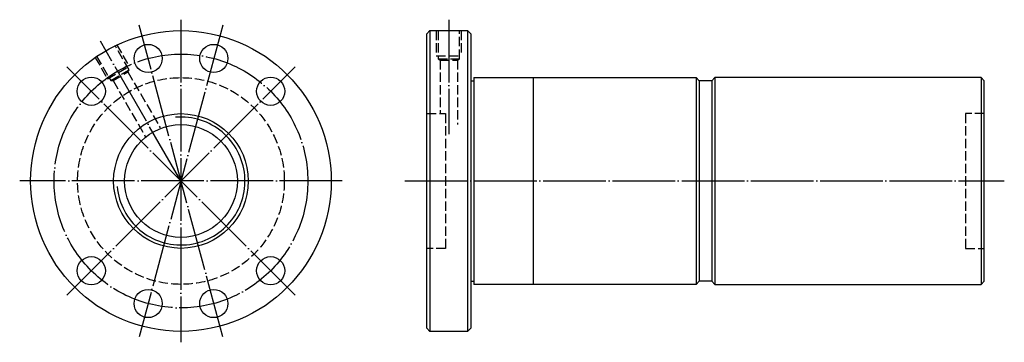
# Model space of a CAD drawing. Header units: millimetres. Extents: x -29 to 285, y 148 to 252.
import ezdxf

# ---------------------------------------------------------------- set-up
doc = ezdxf.new("R2010")
doc.units = ezdxf.units.MM
for name, pattern in [('CENTER', [22, 20, -1, 0, -1]), ('DASHED', [4, 3, -1]), ('THIN', [200000, 200000, 0])]:
    doc.linetypes.add(name, pattern=pattern)
doc.layers.add('NT', color=7, linetype='Continuous')

msp = doc.modelspace()

# ---------------------------------------------------------------- linework, layer by layer
at = {"layer": 'NT', "color": 3, "linetype": 'CENTER'}
for p, q in [((35.83, 249.75), (9.17, 150.25)), ((35.83, 150.25), (9.17, 249.75)), ((22.5, 251.5), (22.5, 148.5)), ((108, 251.5), (108, 215)), ((22.5, 200), (-3.25, 244.6)), ((58.92, 163.58), (-13.92, 236.42)), ((-13.92, 163.58), (58.92, 236.42)), ((74, 200), (-29, 200)), ((94, 200), (285.39, 200))]:
    msp.add_line(p, q, dxfattribs=at)
at = {"layer": 'NT', "color": 16, "linetype": 'Continuous'}
for p, q in [((101, 247), (102, 248)), ((101, 153), (101, 247)), ((102, 248), (114, 248)), ((102, 248), (102, 152)), ((114, 248), (115, 247)), ((114, 248), (114, 152)), ((115, 247), (115, 153)), ((116, 233), (116, 167)), ((116, 233), (187, 233)), ((135, 233), (135, 167)), ((187, 233), (188, 232)), ((187, 233), (187, 167)), ((193, 233), (192, 232)), ((278, 233), (193, 233)), ((193, 233), (193, 167)), ((278, 233), (278, 167)), ((278, 233), (279, 232)), ((115, 232), (116, 232)), ((188, 232), (188, 168)), ((192, 232), (188, 232)), ((192, 232), (192, 168)), ((279, 168), (279, 232)), ((115, 168), (116, 168)), ((187, 167), (116, 167)), ((188, 168), (187, 167)), ((192, 168), (188, 168)), ((192, 168), (193, 167)), ((193, 167), (278, 167)), ((278, 167), (279, 168)), ((102, 152), (101, 153)), ((114, 152), (102, 152)), ((115, 153), (114, 152))]:
    msp.add_line(p, q, dxfattribs=at)
at = {"layer": 'NT', "color": 1, "linetype": 'DASHED'}
for p, q in [((104, 248), (104, 240)), ((112, 248), (112, 240)), ((1.96, 243.57), (5.96, 236.64)), ((-4.96, 239.57), (-0.96, 232.64)), ((104, 240), (112, 240)), ((104.6, 239), (111.4, 239)), ((-0.96, 232.64), (5.96, 236.64)), ((105.25, 238.62), (105.25, 221.5)), ((110.75, 238.62), (110.75, 218)), ((0.06, 232.07), (5.94, 235.47)), ((5.57, 234.82), (15.88, 216.96)), ((0.81, 232.07), (11.22, 214.03)), ((101, 221.5), (107, 221.5)), ((107, 221.5), (107, 178.5)), ((279, 221.5), (273, 221.5)), ((273, 221.5), (273, 178.5)), ((107, 178.5), (101, 178.5)), ((273, 178.5), (279, 178.5))]:
    msp.add_line(p, q, dxfattribs=at)
for points in [[(104.6, 248), (104.6, 239), (105.25, 238.62), (110.75, 238.62), (111.4, 239), (111.4, 248)], [(-4.44, 239.87), (0.06, 232.07), (0.81, 232.07), (5.57, 234.82), (5.94, 235.47), (1.44, 243.27)]]:
    msp.add_lwpolyline(points, dxfattribs=at)
at = {"layer": 'NT', "color": 16, "linetype": 'Continuous'}
for centre, radius in [((22.5, 200), 48), ((12.02, 239.12), 4.5), ((32.98, 239.12), 4.5), ((-6.14, 228.64), 4.5), ((51.14, 228.64), 4.5), ((22.5, 200), 21.5), ((22.5, 200), 18), ((-6.14, 171.36), 4.5), ((51.14, 171.36), 4.5), ((12.02, 160.88), 4.5), ((32.98, 160.88), 4.5)]:
    msp.add_circle(centre, radius, dxfattribs=at)
at = {"layer": 'NT', "color": 3, "linetype": 'CENTER'}
msp.add_circle((22.5, 200), 40.5, dxfattribs=at)
at = {"layer": 'NT', "color": 1, "linetype": 'DASHED'}
msp.add_circle((22.5, 200), 33, dxfattribs=at)
at = {"layer": 'NT', "color": 5, "linetype": 'THIN'}
msp.add_arc((22.5, 200), 20.43, 185, 95, dxfattribs=at)

doc.saveas('drawing.dxf')
